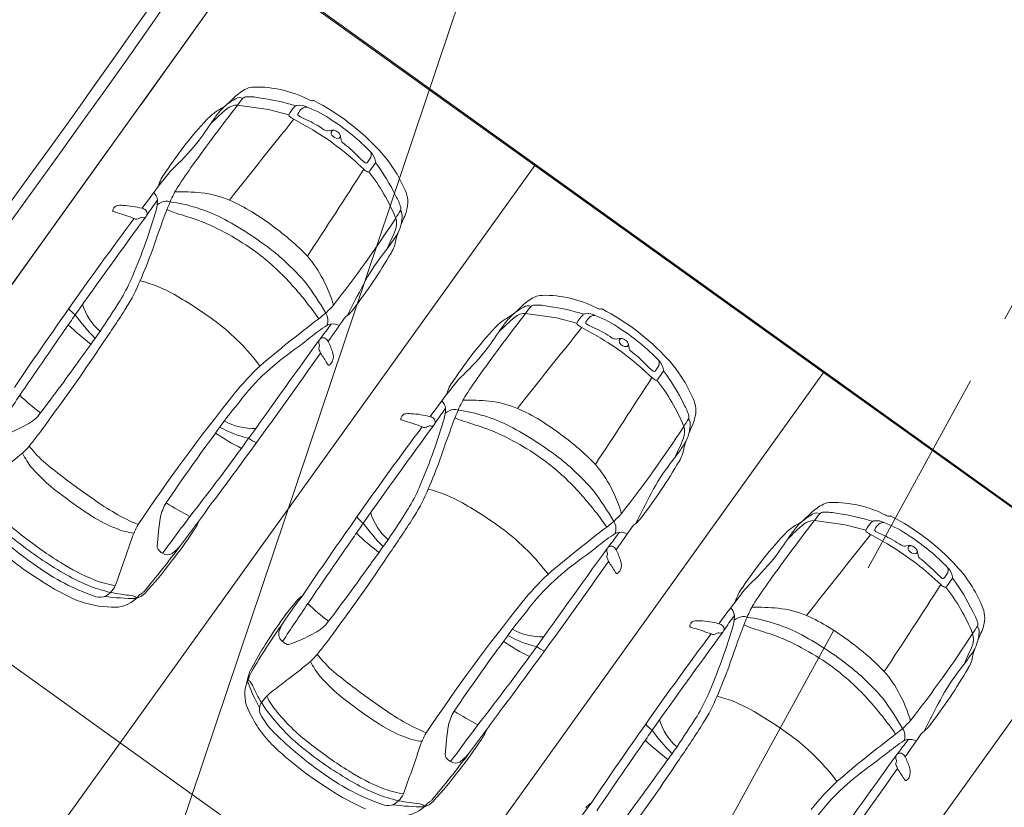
# Model space of a CAD drawing. Header units: metres. Extents: x 6541766 to 6542178, y 5894743 to 5895314.
# Tile 39 of 77: x 6541943.91 to 6541950.83, y 5895208.57 to 5895214.11. Entities that reach past the tile are written whole.
import ezdxf

# ---------------------------------------------------------------- set-up
doc = ezdxf.new("R2010")
doc.units = ezdxf.units.M
for name, pattern in [('0.5_0.5', [1, 0.5, -0.5]), ('1.5_0.5', [2, 1.5, -0.5]), ('DASHED', [0.75, 0.5, -0.25]), ('egkk-500', [2, 1.5, -0.5]), ('egug-500', [1, 0.5, -0.5])]:
    doc.linetypes.add(name, pattern=pattern)
for name, color, linetype in [('217-kontur klasyfikacyjny', 7, 'Continuous'), ('218-kontur użytku gruntowego', 7, 'Continuous'), ('219-działka ewidencyjna', 7, 'Continuous'), ('_dr_krawężnik wystający 15x30', 214, 'Continuous'), ('jezdnia', 7, 'Continuous'), ('przewód kanalizacyjny', 7, 'Continuous')]:
    doc.layers.add(name, color=color, linetype=linetype)
for name, color, linetype, lineweight in [('_dr_obrzeże 8x30', 210, 'Continuous', 30), ('_dr_ścieki kd', 36, 'Continuous', 30), ('A-OZNACZENIA', 7, 'Continuous', 15), ('A-PZT', 4, 'Continuous', 9), ('IE - podklad', 8, 'Continuous', 9)]:
    doc.layers.add(name, color=color, linetype=linetype, lineweight=lineweight)

# ---------------------------------------------------------------- blocks, each defined once
blk = doc.blocks.new('blok - sanitarne pzt chelmza ng')
at = {"layer": 'przewód kanalizacyjny', "color": 34, "linetype": 'Continuous', "lineweight": 9}
for p in [(6542419.51, 5895132.49), (6542428.063, 5895157.928)]:
    blk.add_line(p, (6542454.28, 5895235.9), dxfattribs=at)
blk = doc.blocks.new('blok - podklad szary rfqfqw')
at = {"color": 8, "linetype": 'ByBlock', "lineweight": 9}
for p, q in [((6541945.4401, 5895213.5088), (6541945.6565, 5895213.4775)), ((6541945.6565, 5895213.4775), (6541945.8002, 5895213.4415)), ((6541947.4653, 5895212.043), (6541947.6817, 5895212.0117)), ((6541947.6817, 5895212.0117), (6541947.8254, 5895211.9757)), ((6541949.4966, 5895210.5856), (6541949.713, 5895210.5544)), ((6541949.713, 5895210.5544), (6541949.8567, 5895210.5183))]:
    blk.add_line(p, q, dxfattribs=at)
for centre, radius, start, end in [((6541945.6986, 5895213.2548), 0.4182, 117.8651, 132.44627), ((6541945.5559, 5895213.512), 0.1242, 89.38764, 115.16079), ((6541945.5715, 5895212.8304), 0.806, 62.88313, 91.01162), ((6541956.1596, 5895205.1748), 13.578, 142.13643, 144.35281), ((6541945.1461, 5895213.7835), 0.348, 298.81371, 309.50281), ((6541945.6108, 5895213.2034), 0.3954, 117.79413, 135.09409), ((6541945.4377, 5895213.3906), 0.1182, 88.84199, 128.30057), ((6541944.4607, 5895214.4809), 1.3248, 313.19302, 316.16651), ((6541945.4556, 5895213.5093), 0.0527, 64.93739, 123.61186), ((6541945.7187, 5895213.3294), 0.3313, 136.60221, 147.22575), ((6541945.504, 5895213.5305), 0.0372, 93.54806, 134.49242), ((6541945.5168, 5895213.1528), 0.4151, 77.83333, 92.08943), ((6541945.3879, 5895212.0333), 1.5405, 72.5844, 81.92575), ((6541945.8657, 5895213.4738), 0.0338, 100.82591, 135.84922), ((6541945.8741, 5895213.3841), 0.1238, 61.05207, 96.82179), ((6541946.0239, 5895213.7131), 0.1859, 242.78235, 249.76743), ((6541945.9626, 5895213.5528), 0.0144, 258.05399, 300.8235), ((6541945.9735, 5895213.5328), 0.00831, 63.17177, 114.72131), ((6541945.2249, 5895212.0768), 1.6455, 42.56122, 62.79377), ((6541947.152, 5895211.5932), 2.6466, 135.98162, 146.95203), ((6541945.5187, 5895213.1223), 0.411, 119.90806, 131.05144), ((6541946.4739, 5895212.176), 1.7146, 130.31858, 135.42499), ((6541945.9549, 5895212.9279), 0.8349, 138.36777, 144.51902), ((6541945.8082, 5895213.4379), 0.0088, 155.8444, 237.09699), ((6541946.0311, 5895213.3141), 0.2638, 135.98142, 151.11732), ((6541946.068, 5895213.7893), 0.4458, 233.59912, 238.45859), ((6541945.8741, 5895213.4426), 0.0108, 157.57475, 246.80175), ((6541945.9656, 5895213.398), 0.1125, 130.99442, 154.34767), ((6541946.3424, 5895214.3096), 0.9961, 241.68422, 245.16641), ((6541945.9209, 5895213.452), 0.0425, 72.07315, 133.26199), ((6541945.6251, 5895212.702), 0.8487, 55.49426, 68.65317), ((6541941.3617, 5895216.0417), 4.7145, 323.88737, 326.10383), ((6542230.5746, 5894986.7283), 363.952, 141.476739, 141.591013), ((6541942.2837, 5895206.9095), 7.4067, 60.16151, 61.35051), ((6541945.6334, 5895212.7421), 0.7243, 54.97514, 66.349), ((6541945.2631, 5895212.1053), 1.546, 43.95714, 56.96821), ((6541944.9557, 5895211.6492), 1.9662, 45.75032, 58.98247), ((6541946.0721, 5895213.3722), 0.0435, 238.11902, 288.63502), ((6541946.104, 5895213.2704), 0.0632, 50.61189, 106.48461), ((6541946.1301, 5895213.3155), 0.0319, 172.63812, 215.09635), ((6541946.1169, 5895213.3118), 0.02, 83.36524, 157.09643), ((6541946.1462, 5895213.3264), 0.0514, 214.72276, 270.85674), ((6541946.1174, 5895213.2793), 0.048, 10.60522, 56.24074), ((6541946.1467, 5895213.2915), 0.0164, 270.83977, 10.83091), ((6541944.0049, 5895214.1498), 1.4644, 312.80186, 322.73544), ((6541945.9961, 5895213.2522), 0.1722, 4.77303, 12.04865), ((6541946.198, 5895213.2674), 0.0303, 181.68311, 228.11779), ((6541945.6233, 5895212.5062), 0.9237, 44.32664, 53.1057), ((6541946.3325, 5895213.1597), 0.0473, 324.00723, 23.24061), ((6541946.2923, 5895213.0933), 0.1194, 8.94307, 45.47365), ((6541945.7326, 5895212.5376), 0.9599, 22.81739, 42.79719), ((6541949.6868, 5895209.8439), 5.597, 144.57687, 146.48681), ((6541946.8197, 5895213.6648), 0.7418, 223.77761, 229.35117), ((6541946.3425, 5895213.1094), 0.00955, 230.99433, 320.63992), ((6541946.2132, 5895213.2259), 0.1835, 318.11545, 329.18087), ((6541951.2153, 5895209.6443), 5.9201, 144.29675, 144.92223), ((6541946.3944, 5895213.1083), 0.0162, 326.02641, 12.6783), ((6541945.28, 5895212.2571), 1.4123, 25.68467, 36.85238), ((6541945.162, 5895212.8586), 0.2895, 142.08809, 164.31722), ((6541945.4592, 5895212.5935), 0.6657, 133.62148, 143.94125), ((6541895.7149, 5895245.5074), 60.1219, 326.639974, 327.334546), ((6541946.3853, 5895213.1149), 0.0812, 224.87527, 247.072), ((6541946.3585, 5895213.0526), 0.0134, 248.47934, 333.01632), ((6541945.2836, 5895212.1984), 1.369, 22.11406, 37.94009), ((6541949.6322, 5895209.2745), 5.9971, 141.77447, 144.19749), ((6541944.7865, 5895212.8297), 0.0912, 7.23773, 45.17919), ((6541945.6355, 5895212.5507), 0.7249, 148.06663, 157.50475), ((6541945.0293, 5895211.1776), 1.7212, 84.85655, 90.99387), ((6541945.1017, 5895212.1534), 0.743, 67.7311, 83.66711), ((6541946.4367, 5895212.8237), 0.2001, 343.55374, 25.50225), ((6541946.2878, 5895211.7739), 1.769, 142.89146, 147.10946), ((6541944.5776, 5895212.8438), 0.2995, 340.82397, 359.50399), ((6541944.9513, 5895212.7105), 0.1237, 98.26248, 128.12158), ((6541947.2431, 5895211.8649), 2.4727, 157.07524, 160.76121), ((6541944.9392, 5895212.7614), 0.0718, 68.30381, 94.56096), ((6541944.813, 5895211.6941), 1.1442, 63.3416, 82.33011), ((6541944.7491, 5895211.4465), 1.5319, 52.05436, 65.54765), ((6541946.2936, 5895212.7098), 0.3042, 15.05661, 31.60284), ((6541944.5685, 5895212.7651), 0.00586, 164.73241, 258.86628), ((6541944.6052, 5895212.7628), 0.0425, 145.54339, 174.78721), ((6541944.9965, 5895214.032), 1.3431, 251.36484, 252.63877), ((6541944.6022, 5895212.7637), 0.0396, 108.50706, 144.22936), ((6541944.6169, 5895212.6824), 0.1219, 81.90821, 102.89272), ((6541944.1299, 5895211.1566), 1.6602, 69.43908, 73.70454), ((6541944.6277, 5895212.3923), 0.4108, 79.39985, 89.12135), ((6541940.6691, 5895214.0095), 4.3778, 336.76811, 343.2174), ((6541944.6161, 5895212.2058), 0.5968, 75.22111, 81.59929), ((6541944.7505, 5895212.714), 0.0711, 50.55856, 75.44127), ((6541944.7737, 5895212.7468), 0.0312, 317.6097, 45.17822), ((6541945.1201, 5895213.1268), 0.394, 243.41501, 253.51763), ((6541940.546, 5895198.6462), 14.7919, 71.79494, 72.44171), ((6541942.7047, 5895215.165), 4.5618, 327.49677, 328.27594), ((6541946.5619, 5895212.7803), 0.0269, 328.53865, 18.48852), ((6541946.5413, 5895212.7303), 0.0565, 349.6428, 39.49355), ((6541946.2542, 5895212.8741), 0.3895, 335.98343, 344.04362), ((6541963.991, 5895198.2753), 24.0839, 143.17343, 145.03538), ((6541990.7034, 5895179.1614), 56.8682, 143.82788, 144.68798), ((6541944.7301, 5895212.7362), 0.0304, 235.74617, 313.31059), ((6541944.7652, 5895212.6892), 0.0286, 72.67869, 119.85546), ((6541944.7759, 5895212.7446), 0.0281, 265.63262, 317.90458), ((6541950.0721, 5895210.7528), 5.5114, 159.53564, 161.6852), ((6541944.5066, 5895211.0284), 1.7952, 53.74394, 68.40934), ((6541944.1748, 5895210.541), 2.4617, 51.96526, 62.1071), ((6541939.5721, 5895217.2367), 8.3171, 321.86618, 327.05635), ((6541946.3208, 5895212.7338), 0.2764, 325.25297, 357.16815), ((6541946.4282, 5895212.6749), 0.1297, 340.07206, 17.42783), ((6541947.0407, 5895212.4989), 0.4822, 153.29085, 159.38993), ((6541944.6682, 5895211.2354), 1.7494, 43.81062, 54.21608), ((6541942.9503, 5895214.1417), 3.9041, 335.08205, 337.22955), ((6541946.814, 5895212.5107), 0.2652, 157.51031, 169.08156), ((6541943.5893, 5895214.6376), 3.6058, 322.69971, 325.13462), ((6541946.3248, 5895212.5928), 0.2309, 327.33729, 352.09172), ((6541940.7804, 5895213.9918), 4.3302, 336.6155, 339.63166), ((6541944.5986, 5895211.1632), 1.6322, 41.99913, 53.54807), ((6541944.5496, 5895211.0731), 1.812, 40.8781, 50.93302), ((6541943.251, 5895214.3746), 3.7836, 322.54143, 329.74395), ((6541945.2196, 5895211.8475), 0.9297, 15.81426, 40.11106), ((6541947.5873, 5895211.5748), 1.4306, 142.15571, 151.94966), ((6541943.5311, 5895212.7919), 1.2676, 328.68411, 336.31329), ((6541943.6284, 5895212.7317), 1.2162, 327.83616, 337.85107), ((6541944.4869, 5895211.2614), 1.0467, 60.87089, 75.16203), ((6541944.064, 5895210.6597), 2.3664, 34.66043, 42.39843), ((6541943.8965, 5895210.7766), 2.5081, 30.40269, 36.23066), ((6541960.7656, 5895204.6926), 16.2977, 152.38301, 153.25204), ((6541933.861, 5895218.9758), 12.7457, 326.36854, 327.52893), ((6541943.4662, 5895209.5209), 3.0642, 53.46126, 60.04114), ((6541947.7238, 5895211.7889), 0.4182, 117.8651, 132.44627), ((6541947.5811, 5895212.0462), 0.1242, 89.38764, 115.16079), ((6541947.5967, 5895211.3645), 0.806, 62.88313, 91.01162), ((6541971.0595, 5895193.152), 32.8129, 144.77729, 145.95425), ((6541944.4267, 5895212.2046), 0.2146, 216.46687, 233.16545), ((6541944.7322, 5895212.2177), 0.3971, 196.1566, 229.29685), ((6541938.5596, 5895215.939), 7.2146, 325.28726, 327.70318), ((6541945.6072, 5895212.548), 0.6759, 306.62724, 318.58632), ((6541946.08, 5895212.193), 0.2115, 308.57003, 325.56093), ((6541947.1713, 5895212.3177), 0.348, 298.81371, 309.50281), ((6541947.636, 5895211.7376), 0.3954, 117.79413, 135.09409), ((6541946.4859, 5895213.015), 1.3248, 313.19302, 316.16651), ((6541947.4809, 5895212.0435), 0.0527, 64.93739, 123.61186), ((6541947.7439, 5895211.8636), 0.3313, 136.60221, 147.22575), ((6541947.5292, 5895212.0647), 0.0372, 93.54806, 134.49242), ((6541947.5421, 5895211.687), 0.4151, 77.83333, 92.08943), ((6541947.4132, 5895210.5675), 1.5405, 72.5844, 81.92575), ((6541948.0491, 5895212.2473), 0.1859, 242.78235, 249.76743), ((6541947.9878, 5895212.087), 0.0144, 258.05399, 300.8235), ((6541947.9987, 5895212.067), 0.00831, 63.17177, 114.72131), ((6541947.2501, 5895210.611), 1.6455, 42.56122, 62.79377), ((6541940.2877, 5895214.7108), 4.8222, 324.77152, 326.26639), ((6541945.6524, 5895213.0407), 1.6882, 216.65603, 224.01589), ((6541944.3341, 5895210.7276), 1.5781, 36.80285, 52.69506), ((6541951.4745, 5895204.8013), 9.042, 127.17856, 130.53779), ((6541945.986, 5895211.995), 0.0895, 335.99251, 34.62248), ((6541506.9748, 5895513.7852), 532.8968, 325.486454, 325.507581), ((6541946.266, 5895211.944), 0.0996, 122.87509, 140.59014), ((6541958.1848, 5895203.709), 13.578, 142.13643, 144.35281), ((6541947.5439, 5895211.6565), 0.411, 119.90806, 131.05144), ((6541948.4991, 5895210.7102), 1.7146, 130.31858, 135.42499), ((6541947.9801, 5895211.462), 0.8349, 138.36777, 144.51902), ((6541947.463, 5895211.9248), 0.1182, 88.84199, 128.30057), ((6541948.0564, 5895211.8483), 0.2638, 135.98142, 151.11732), ((6541947.891, 5895212.008), 0.0338, 100.82591, 135.84922), ((6541947.8993, 5895211.9183), 0.1238, 61.05207, 96.82179), ((6541947.8994, 5895211.9768), 0.0108, 157.57475, 246.80175), ((6541947.9908, 5895211.9322), 0.1125, 130.99442, 154.34767), ((6541947.9461, 5895211.9862), 0.0425, 72.07315, 133.26199), ((6541947.6503, 5895211.2362), 0.8487, 55.49426, 68.65317), ((6542010.9262, 5895165.737), 81.1328, 145.295802, 145.691803), ((6541945.8699, 5895213.6937), 2.371, 226.90596, 231.95608), ((6541954.953, 5895204.4049), 12.8938, 144.36723, 144.63475), ((6541946.8344, 5895210.7828), 1.4036, 123.1053, 128.89315), ((6541943.1274, 5895214.1086), 3.6618, 322.17819, 324.23559), ((6541946.0985, 5895211.9159), 0.0526, 89.80895, 125.76794), ((6541946.1093, 5895211.8675), 0.1015, 63.12647, 96.01099), ((6541949.1773, 5895210.1274), 2.6466, 135.98162, 146.95203), ((6541943.3869, 5895214.5759), 4.7145, 323.88737, 326.10383), ((6542232.5998, 5894985.2625), 363.952, 141.476739, 141.591013), ((6541947.8334, 5895211.9721), 0.0088, 155.8444, 237.09699), ((6541948.0932, 5895212.3235), 0.4458, 233.59912, 238.45859), ((6541944.3089, 5895205.4437), 7.4067, 60.16151, 61.35051), ((6541948.3676, 5895212.8438), 0.9961, 241.68422, 245.16641), ((6541947.6587, 5895211.2763), 0.7243, 54.97514, 66.349), ((6541947.2883, 5895210.6394), 1.546, 43.95714, 56.96821), ((6541926.4623, 5895224.7349), 22.1066, 323.95539, 324.40487), ((6542173.6609, 5895047.9907), 280.4904, 144.25288, 144.444417), ((6541944.0378, 5895214.2738), 3.0695, 305.99918, 308.60772), ((6541946.0386, 5895211.8423), 0.028, 103.85167, 199.00002), ((6541946.0433, 5895211.846), 0.0261, 64.83811, 115.82357), ((6541946.0266, 5895211.8197), 0.0571, 26.61437, 60.89241), ((6541945.376, 5895211.5169), 0.7747, 19.09159, 25.08042), ((6541946.9809, 5895210.1834), 1.9662, 45.75032, 58.98247), ((6541948.0973, 5895211.9064), 0.0435, 238.11902, 288.63502), ((6541948.1292, 5895211.8046), 0.0632, 50.61189, 106.48461), ((6541948.1553, 5895211.8497), 0.0319, 172.63812, 215.09635), ((6541948.1421, 5895211.846), 0.02, 83.36524, 157.09643), ((6541948.1426, 5895211.8135), 0.048, 10.60522, 56.24074), ((6541934.2274, 5895218.6228), 12.3068, 323.47889, 326.50201), ((6541947.0862, 5895210.0425), 2.1457, 125.44194, 132.26647), ((6541946.0339, 5895211.7984), 0.0227, 155.68048, 194.93753), ((6541945.3366, 5895211.5155), 0.73, 19.88438, 22.30835), ((6541945.9188, 5895211.8001), 0.099, 12.02033, 19.49056), ((6541945.9935, 5895211.8181), 0.0223, 332.29405, 6.79549), ((6541946.0219, 5895211.7395), 0.0916, 335.33801, 19.62293), ((6541946.0301, 5895212.684), 1.4644, 312.80186, 322.73544), ((6541948.1714, 5895211.8606), 0.0514, 214.72276, 270.85674), ((6541948.172, 5895211.8257), 0.0164, 270.83977, 10.83091), ((6541948.0213, 5895211.7864), 0.1722, 4.77303, 12.04865), ((6541948.2233, 5895211.8016), 0.0303, 181.68311, 228.11779), ((6541947.6485, 5895211.0403), 0.9237, 44.32664, 53.1057), ((6541933.9901, 5895219.0479), 12.6747, 322.56705, 324.71833), ((6541911.9151, 5895235.6304), 41.629, 323.23114, 325.01808), ((6541944.34, 5895210.639), 2.0243, 31.30218, 33.75242), ((6541946.0695, 5895211.715), 0.0381, 291.96549, 338.9367), ((6541948.3577, 5895211.6939), 0.0473, 324.00723, 23.24061), ((6541948.3175, 5895211.6274), 0.1194, 8.94307, 45.47365), ((6541947.7578, 5895211.0718), 0.9599, 22.81739, 42.79719), ((6541946.7886, 5895210.395), 1.7468, 132.9801, 141.7556), ((6541946.1102, 5895211.7152), 0.0473, 211.11225, 225.70832), ((6541946.0817, 5895211.6854), 0.00607, 221.33951, 290.33456), ((6541948.8449, 5895212.199), 0.7418, 223.77761, 229.35117), ((6541948.3677, 5895211.6436), 0.00955, 230.99433, 320.63992), ((6541948.2384, 5895211.7601), 0.1835, 318.11545, 329.18087), ((6541953.2405, 5895208.1785), 5.9201, 144.29675, 144.92223), ((6541948.4196, 5895211.6424), 0.0162, 326.02641, 12.6783), ((6541947.3052, 5895210.7913), 1.4123, 25.68467, 36.85238), ((6541946.6643, 5895210.5129), 1.5138, 132.4256, 143.44983), ((6541947.1872, 5895211.3928), 0.2895, 142.08809, 164.31722), ((6541947.4844, 5895211.1276), 0.6657, 133.62148, 143.94125), ((6541951.712, 5895208.3781), 5.597, 144.57687, 146.48681), ((6541897.7401, 5895244.0416), 60.1219, 326.639974, 327.334546), ((6541948.4105, 5895211.6491), 0.0812, 224.87527, 247.072), ((6541948.3837, 5895211.5867), 0.0134, 248.47934, 333.01632), ((6541947.3088, 5895210.7325), 1.369, 22.11406, 37.94009), ((6541951.6574, 5895207.8087), 5.9971, 141.77447, 144.19749), ((6541954.0575, 5895204.5217), 12.2974, 145.6129, 147.10478), ((6541944.7036, 5895212.2577), 1.1208, 224.86552, 234.62689), ((6541955.0852, 5895203.6658), 12.4292, 141.06752, 146.3247), ((6541946.8118, 5895211.3639), 0.0912, 7.23773, 45.17919), ((6541947.6607, 5895211.0849), 0.7249, 148.06663, 157.50475), ((6541947.0545, 5895209.7118), 1.7212, 84.85655, 90.99387), ((6541947.1269, 5895210.6876), 0.743, 67.7311, 83.66711), ((6541948.4619, 5895211.3579), 0.2001, 343.55374, 25.50225), ((6541947.5234, 5895209.6631), 2.7154, 139.83876, 145.49851), ((6541948.313, 5895210.3081), 1.769, 142.89146, 147.10946), ((6541946.6028, 5895211.378), 0.2995, 340.82397, 359.50399), ((6541946.9765, 5895211.2447), 0.1237, 98.26248, 128.12158), ((6541949.2683, 5895210.3991), 2.4727, 157.07524, 160.76121), ((6541946.9644, 5895211.2956), 0.0718, 68.30381, 94.56096), ((6541946.8382, 5895210.2283), 1.1442, 63.3416, 82.33011), ((6541946.7743, 5895209.9807), 1.5319, 52.05436, 65.54765), ((6541948.3188, 5895211.244), 0.3042, 15.05661, 31.60284), ((6541943.8557, 5895211.4788), 0.2404, 295.39421, 325.83626), ((6541942.4633, 5895212.4244), 2.0009, 321.59208, 325.76804), ((6541945.5525, 5895211.6578), 0.4241, 241.00497, 272.05279), ((6541946.5937, 5895211.2993), 0.00586, 164.73241, 258.86628), ((6541946.6304, 5895211.2969), 0.0425, 145.54339, 174.78721), ((6541947.0217, 5895212.5662), 1.3431, 251.36484, 252.63877), ((6541946.6274, 5895211.2979), 0.0396, 108.50706, 144.22936), ((6541946.6421, 5895211.2166), 0.1219, 81.90821, 102.89272), ((6541946.6529, 5895210.9265), 0.4108, 79.39985, 89.12135), ((6541946.6413, 5895210.7399), 0.5968, 75.22111, 81.59929), ((6541946.7757, 5895211.2482), 0.0711, 50.55856, 75.44127), ((6541946.7989, 5895211.2809), 0.0312, 317.6097, 45.17822), ((6541947.1453, 5895211.661), 0.394, 243.41501, 253.51763), ((6541944.7299, 5895213.6992), 4.5618, 327.49677, 328.27594), ((6541948.5871, 5895211.3145), 0.0269, 328.53865, 18.48852), ((6541948.5665, 5895211.2645), 0.0565, 349.6428, 39.49355), ((6541948.2794, 5895211.4083), 0.3895, 335.98343, 344.04362), ((6541943.2762, 5895212.513), 1.4255, 292.09626, 298.61393), ((6541945.6805, 5895211.8842), 0.7379, 240.31344, 257.27824), ((6541966.0162, 5895196.8095), 24.0839, 143.17343, 145.03538), ((6541992.7286, 5895177.6956), 56.8682, 143.82788, 144.68798), ((6541946.1551, 5895209.6908), 1.6602, 69.43908, 73.70454), ((6541942.6943, 5895212.5437), 4.3778, 336.76811, 343.2174), ((6541946.7553, 5895211.2704), 0.0304, 235.74617, 313.31059), ((6541946.7904, 5895211.2234), 0.0286, 72.67869, 119.85546), ((6541946.8011, 5895211.2787), 0.0281, 265.63262, 317.90458), ((6541942.5712, 5895197.1804), 14.7919, 71.79494, 72.44171), ((6541946.5318, 5895209.5626), 1.7952, 53.74394, 68.40934), ((6541946.2, 5895209.0752), 2.4617, 51.96526, 62.1071), ((6541941.5973, 5895215.7709), 8.3171, 321.86618, 327.05635), ((6541948.346, 5895211.268), 0.2764, 325.25297, 357.16815), ((6541948.4534, 5895211.2091), 0.1297, 340.07206, 17.42783), ((6541949.0659, 5895211.0331), 0.4822, 153.29085, 159.38993), ((6541950.3326, 5895206.2125), 8.0247, 141.74277, 142.40319), ((6541955.7914, 5895203.4075), 13.081, 143.4301, 146.06826), ((6541946.0358, 5895212.2636), 1.3006, 234.77208, 244.08799), ((6541945.6495, 5895211.3415), 0.2206, 233.41891, 249.96167), ((6541952.0973, 5895209.287), 5.5114, 159.53564, 161.6852), ((6541946.6934, 5895209.7696), 1.7494, 43.81062, 54.21608), ((6541944.9755, 5895212.6759), 3.9041, 335.08205, 337.22955), ((6541948.8392, 5895211.0449), 0.2652, 157.51031, 169.08156), ((6541943.5334, 5895211.4903), 0.5834, 312.56504, 319.10743), ((6541943.5622, 5895210.699), 0.5809, 38.76744, 44.80153), ((6541929.0621, 5895223.1271), 20.3455, 322.04653, 323.7401), ((6541945.6145, 5895213.1718), 3.6058, 322.69971, 325.13462), ((6541948.35, 5895211.1269), 0.2309, 327.33729, 352.09172), ((6541941.9203, 5895213.4352), 3.1096, 306.79357, 310.2152), ((6541944.423, 5895211.2964), 0.5482, 205.47572, 218.63226), ((6541944.611, 5895211.5852), 0.7924, 221.24302, 233.73147), ((6541942.8057, 5895212.526), 4.3302, 336.6155, 339.63166), ((6541946.6238, 5895209.6974), 1.6322, 41.99913, 53.54807), ((6541946.5748, 5895209.6073), 1.812, 40.8781, 50.93302), ((6541944.9582, 5895211.8107), 1.2892, 221.63957, 234.47869), ((6541947.5512, 5895215.2634), 5.5008, 231.7042, 235.35159), ((6541947.2448, 5895210.3817), 0.9297, 15.81426, 40.11106), ((6541945.2762, 5895212.9087), 3.7836, 322.54143, 329.74395), ((6541949.6125, 5895210.109), 1.4306, 142.15571, 151.94966), ((6541945.5563, 5895211.3261), 1.2676, 328.68411, 336.31329), ((6541945.6537, 5895211.2659), 1.2162, 327.83616, 337.85107), ((6541946.5121, 5895209.7955), 1.0467, 60.87089, 75.16203), ((6541944.7722, 5895211.5602), 1.4283, 213.58184, 233.02592), ((6541945.8057, 5895212.8204), 2.6054, 232.20843, 237.70479), ((6541945.4102, 5895212.0906), 1.6739, 233.8948, 240.25285), ((6541946.0892, 5895209.1939), 2.3664, 34.66043, 42.39843), ((6541945.9217, 5895209.3107), 2.5081, 30.40269, 36.23066), ((6541962.7908, 5895203.2268), 16.2977, 152.38301, 153.25204), ((6541944.7608, 5895211.5778), 1.3797, 219.35184, 233.32784), ((6541945.1801, 5895210.5533), 0.288, 147.19473, 168.38832), ((6541946.6572, 5895213.5259), 3.2998, 238.59967, 241.93294), ((6540234.9009, 5896475.4662), 2127.1906, 323.5082201, 323.5183272), ((6541935.8862, 5895217.51), 12.7457, 326.36854, 327.52893), ((6541945.4914, 5895208.0551), 3.0642, 53.46126, 60.04114), ((6541949.7551, 5895210.3316), 0.4182, 117.8651, 132.44627), ((6541949.6124, 5895210.5889), 0.1242, 89.38764, 115.16079), ((6541949.628, 5895209.9072), 0.806, 62.88313, 91.01162), ((6541944.8903, 5895211.3438), 0.8683, 236.70674, 249.36388), ((6541945.2119, 5895211.7191), 1.2531, 239.69491, 247.95973), ((6541947.0814, 5895210.2673), 2.2104, 171.04553, 176.49612), ((6541980.1741, 5895184.3716), 43.8011, 143.19239, 143.61445), ((6541973.0847, 5895191.6862), 32.8129, 144.77729, 145.95425), ((6541946.4519, 5895210.7388), 0.2146, 216.46687, 233.16545), ((6541946.7574, 5895210.7519), 0.3971, 196.1566, 229.29685), ((6541940.5848, 5895214.4732), 7.2146, 325.28726, 327.70318), ((6541947.6324, 5895211.0822), 0.6759, 306.62724, 318.58632), ((6541948.1053, 5895210.7272), 0.2115, 308.57003, 325.56093), ((6541949.6673, 5895210.2803), 0.3954, 117.79413, 135.09409), ((6541948.5172, 5895211.5577), 1.3248, 313.19302, 316.16651), ((6541949.5122, 5895210.5862), 0.0527, 64.93739, 123.61186), ((6541949.7752, 5895210.4063), 0.3313, 136.60221, 147.22575), ((6541949.5605, 5895210.6074), 0.0372, 93.54806, 134.49242), ((6541949.5734, 5895210.2297), 0.4151, 77.83333, 92.08943), ((6541949.4445, 5895209.1102), 1.5405, 72.5844, 81.92575), ((6541950.0804, 5895210.79), 0.1859, 242.78235, 249.76743), ((6541950.0191, 5895210.6296), 0.0144, 258.05399, 300.8235), ((6541950.03, 5895210.6097), 0.00831, 63.17177, 114.72131), ((6541949.2814, 5895209.1536), 1.6455, 42.56122, 62.79377), ((6541945.477, 5895212.3699), 2.5562, 225.11203, 235.56814), ((6541944.7501, 5895210.9055), 0.4094, 246.10867, 264.61374), ((6541945.2393, 5895210.2699), 0.5748, 149.96938, 161.38699), ((6541944.8218, 5895210.732), 0.3781, 324.33378, 337.95276), ((6541942.313, 5895213.245), 4.8222, 324.77152, 326.26639), ((6541947.6776, 5895211.5749), 1.6882, 216.65603, 224.01589), ((6541953.4997, 5895203.3355), 9.042, 127.17856, 130.53779), ((6541948.0112, 5895210.5291), 0.0895, 335.99251, 34.62248), ((6541509, 5895512.3194), 532.8968, 325.486454, 325.507581), ((6541948.2912, 5895210.4782), 0.0996, 122.87509, 140.59014), ((6541960.2161, 5895202.2517), 13.578, 142.13643, 144.35281), ((6541949.5752, 5895210.1992), 0.411, 119.90806, 131.05144), ((6541950.5304, 5895209.2529), 1.7146, 130.31858, 135.42499), ((6541950.0114, 5895210.0047), 0.8349, 138.36777, 144.51902), ((6541949.2026, 5895210.8604), 0.348, 298.81371, 309.50281), ((6541949.4943, 5895210.4675), 0.1182, 88.84199, 128.30057), ((6541950.0877, 5895210.3909), 0.2638, 135.98142, 151.11732), ((6541949.9223, 5895210.5507), 0.0338, 100.82591, 135.84922), ((6541949.9306, 5895210.461), 0.1238, 61.05207, 96.82179), ((6541949.9306, 5895210.5195), 0.0108, 157.57475, 246.80175), ((6541950.0221, 5895210.4749), 0.1125, 130.99442, 154.34767), ((6541949.9774, 5895210.5288), 0.0425, 72.07315, 133.26199), ((6541949.6816, 5895209.7789), 0.8487, 55.49426, 68.65317), ((6541945.8738, 5895212.965), 3.1578, 232.16299, 237.91443), ((6541942.4812, 5895212.2561), 3.1709, 321.90158, 326.61911), ((6542012.9514, 5895164.2712), 81.1328, 145.295802, 145.691803), ((6541947.8951, 5895212.2279), 2.371, 226.90596, 231.95608), ((6541946.3594, 5895209.2618), 1.5781, 36.80285, 52.69506), ((6541948.8596, 5895209.317), 1.4036, 123.1053, 128.89315), ((6541945.1526, 5895212.6428), 3.6618, 322.17819, 324.23559), ((6541948.1237, 5895210.4501), 0.0526, 89.80895, 125.76794), ((6541948.1345, 5895210.4016), 0.1015, 63.12647, 96.01099), ((6541951.2086, 5895208.67), 2.6466, 135.98162, 146.95203), ((6541945.4182, 5895213.1186), 4.7145, 323.88737, 326.10383), ((6542234.6311, 5894983.8051), 363.952, 141.476739, 141.591013), ((6541949.8647, 5895210.5147), 0.0088, 155.8444, 237.09699), ((6541950.1245, 5895210.8662), 0.4458, 233.59912, 238.45859), ((6541946.3402, 5895203.9864), 7.4067, 60.16151, 61.35051), ((6541950.3989, 5895211.3864), 0.9961, 241.68422, 245.16641), ((6541949.69, 5895209.819), 0.7243, 54.97514, 66.349), ((6541949.3196, 5895209.1821), 1.546, 43.95714, 56.96821), ((6541945.4013, 5895212.292), 2.5185, 227.0058, 237.89413), ((6541945.5143, 5895212.4806), 2.6103, 232.16321, 240.72847), ((6541935.7389, 5895213.4147), 9.4326, 339.6127, 341.70299), ((6541939.297, 5895214.7108), 7.1742, 319.84013, 323.16761), ((6541944.9111, 5895210.4034), 0.036, 181.67381, 215.49504), ((6541944.7468, 5895210.658), 0.3833, 306.93688, 319.6958), ((6541928.4875, 5895223.2691), 22.1066, 323.95539, 324.40487), ((6541956.9782, 5895202.9391), 12.8938, 144.36723, 144.63475), ((6542175.6861, 5895046.5249), 280.4904, 144.25288, 144.444417), ((6541946.063, 5895212.808), 3.0695, 305.99918, 308.60772), ((6541948.0638, 5895210.3765), 0.028, 103.85167, 199.00002), ((6541948.0685, 5895210.3801), 0.0261, 64.83811, 115.82357), ((6541948.0518, 5895210.3539), 0.0571, 26.61437, 60.89241), ((6541949.0122, 5895208.7261), 1.9662, 45.75032, 58.98247), ((6541950.1286, 5895210.4491), 0.0435, 238.11902, 288.63502), ((6541950.1605, 5895210.3473), 0.0632, 50.61189, 106.48461), ((6541950.1866, 5895210.3924), 0.0319, 172.63812, 215.09635), ((6541950.1734, 5895210.3887), 0.02, 83.36524, 157.09643), ((6541950.1739, 5895210.3562), 0.048, 10.60522, 56.24074), ((6541944.9925, 5895210.4751), 0.1443, 219.92009, 236.25057), ((6541944.9477, 5895210.4089), 0.0643, 236.63168, 297.22526), ((6541936.2526, 5895217.157), 12.3068, 323.47889, 326.50201), ((6541949.1114, 5895208.5766), 2.1457, 125.44194, 132.26647), ((6541948.0591, 5895210.3326), 0.0227, 155.68048, 194.93753), ((6541947.3618, 5895210.0497), 0.73, 19.88438, 22.30835), ((6541947.944, 5895210.3343), 0.099, 12.02033, 19.49056), ((6541948.0187, 5895210.3523), 0.0223, 332.29405, 6.79549), ((6541947.4012, 5895210.0511), 0.7747, 19.09159, 25.08042), ((6541948.0614, 5895211.2267), 1.4644, 312.80186, 322.73544), ((6541950.2027, 5895210.4033), 0.0514, 214.72276, 270.85674), ((6541950.2033, 5895210.3683), 0.0164, 270.83977, 10.83091), ((6541950.0526, 5895210.3291), 0.1722, 4.77303, 12.04865), ((6541950.2546, 5895210.3443), 0.0303, 181.68311, 228.11779), ((6541949.6798, 5895209.583), 0.9237, 44.32664, 53.1057), ((6541944.9681, 5895211.576), 1.614, 234.53475, 250.45273), ((6541944.9241, 5895211.4194), 1.3438, 237.21564, 248.47914), ((6541942.602, 5895212.0879), 2.9726, 317.38349, 323.01698), ((6541936.0153, 5895217.5821), 12.6747, 322.56705, 324.71833), ((6541913.9403, 5895234.1646), 41.629, 323.23114, 325.01808), ((6541946.3652, 5895209.1732), 2.0243, 31.30218, 33.75242), ((6541948.0471, 5895210.2737), 0.0916, 335.33801, 19.62293), ((6541950.389, 5895210.2365), 0.0473, 324.00723, 23.24061), ((6541950.3488, 5895210.1701), 0.1194, 8.94307, 45.47365), ((6541949.7891, 5895209.6145), 0.9599, 22.81739, 42.79719), ((6541944.7982, 5895211.1548), 1.1039, 239.50319, 256.84225), ((6541948.8138, 5895208.9292), 1.7468, 132.9801, 141.7556), ((6541948.1354, 5895210.2494), 0.0473, 211.11225, 225.70832), ((6541948.1069, 5895210.2195), 0.00607, 221.33951, 290.33456), ((6541948.0947, 5895210.2492), 0.0381, 291.96549, 338.9367), ((6541950.8762, 5895210.7417), 0.7418, 223.77761, 229.35117), ((6541950.399, 5895210.1863), 0.00955, 230.99433, 320.63992), ((6541950.2697, 5895210.3027), 0.1835, 318.11545, 329.18087), ((6541950.4509, 5895210.1851), 0.0162, 326.02641, 12.6783), ((6541949.3365, 5895209.3339), 1.4123, 25.68467, 36.85238), ((6541944.9125, 5895211.4376), 1.5356, 236.39744, 247.03125), ((6541944.6578, 5895210.709), 0.5854, 247.22066, 262.42262), ((6541944.4438, 5895210.1871), 0.1487, 290.88564, 336.90055), ((6541948.6895, 5895209.047), 1.5138, 132.4256, 143.44983), ((6541949.2185, 5895209.9355), 0.2895, 142.08809, 164.31722), ((6541949.5157, 5895209.6703), 0.6657, 133.62148, 143.94125), ((6541953.7433, 5895206.9207), 5.597, 144.57687, 146.48681), ((6541899.7714, 5895242.5843), 60.1219, 326.639974, 327.334546), ((6541950.4418, 5895210.1918), 0.0812, 224.87527, 247.072), ((6541950.415, 5895210.1294), 0.0134, 248.47934, 333.01632), ((6541949.3401, 5895209.2752), 1.369, 22.11406, 37.94009), ((6541955.2718, 5895206.7211), 5.9201, 144.29675, 144.92223), ((6541944.4737, 5895210.1628), 0.117, 247.03843, 281.38737), ((6541944.738, 5895211.8697), 1.8331, 262.69816, 269.66772), ((6541944.8359, 5895211.4956), 1.4449, 258.46251, 264.41887), ((6541944.6913, 5895210.0032), 0.0545, 52.94206, 85.68915), ((6541944.6987, 5895210.0151), 0.0406, 37.91591, 51.11025), ((6541944.6863, 5895210.1722), 0.1416, 286.85395, 316.75368), ((6541944.5443, 5895210.2217), 0.2603, 314.71404, 320.33708), ((6541944.8022, 5895210.0042), 0.0772, 119.30547, 138.28479), ((6541944.7357, 5895210.1222), 0.0583, 299.52606, 319.16087), ((6541948.7018, 5895207.9025), 3.5372, 142.48153, 146.26207), ((6541946.0106, 5895209.8859), 0.2056, 123.80303, 138.60668), ((6541953.6887, 5895206.3514), 5.9971, 141.77447, 144.19749), ((6541944.5697, 5895210.688), 0.712, 248.89441, 268.73033), ((6541944.5734, 5895210.1992), 0.2239, 265.01769, 313.45816), ((6541947.2432, 5895208.8447), 1.819, 139.6758, 146.26111), ((6541956.0827, 5895203.0559), 12.2974, 145.6129, 147.10478), ((6541946.7288, 5895210.7919), 1.1208, 224.86552, 234.62689), ((6541957.1104, 5895202.1999), 12.4292, 141.06752, 146.3247), ((6541948.8431, 5895209.9066), 0.0912, 7.23773, 45.17919), ((6541949.692, 5895209.6276), 0.7249, 148.06663, 157.50475), ((6541949.0858, 5895208.2545), 1.7212, 84.85655, 90.99387), ((6541950.4932, 5895209.9006), 0.2001, 343.55374, 25.50225), ((6541949.5486, 5895208.1973), 2.7154, 139.83876, 145.49851), ((6541950.3443, 5895208.8508), 1.769, 142.89146, 147.10946), ((6541948.6341, 5895209.9206), 0.2995, 340.82397, 359.50399), ((6541949.0078, 5895209.7874), 0.1237, 98.26248, 128.12158), ((6541951.2996, 5895208.9418), 2.4727, 157.07524, 160.76121), ((6541948.9957, 5895209.8383), 0.0718, 68.30381, 94.56096), ((6541948.8695, 5895208.7709), 1.1442, 63.3416, 82.33011), ((6541949.1582, 5895209.2303), 0.743, 67.7311, 83.66711), ((6541948.8056, 5895208.5233), 1.5319, 52.05436, 65.54765), ((6541950.3501, 5895209.7866), 0.3042, 15.05661, 31.60284), ((6541947.8334, 5895208.3313), 2.5968, 144.07498, 152.53358), ((6541949.3239, 5895207.3361), 4.3708, 144.61757, 150.02222), ((6541945.9627, 5895209.734), 0.2422, 146.68655, 163.39567), ((6541945.881, 5895210.013), 0.2404, 295.39421, 325.83626), ((6541944.4885, 5895210.9586), 2.0009, 321.59208, 325.76804), ((6541948.625, 5895209.8419), 0.00586, 164.73241, 258.86628), ((6541948.6617, 5895209.8396), 0.0425, 145.54339, 174.78721), ((6541949.053, 5895211.1089), 1.3431, 251.36484, 252.63877), ((6541948.6587, 5895209.8405), 0.0396, 108.50706, 144.22936), ((6541948.6734, 5895209.7592), 0.1219, 81.90821, 102.89272), ((6541948.6842, 5895209.4691), 0.4108, 79.39985, 89.12135), ((6541948.6726, 5895209.2826), 0.5968, 75.22111, 81.59929), ((6541948.807, 5895209.7908), 0.0711, 50.55856, 75.44127), ((6541948.8302, 5895209.8236), 0.0312, 317.6097, 45.17822), ((6541949.1766, 5895210.2037), 0.394, 243.41501, 253.51763), ((6541946.7612, 5895212.2418), 4.5618, 327.49677, 328.27594), ((6541950.6184, 5895209.8571), 0.0269, 328.53865, 18.48852), ((6541950.5978, 5895209.8072), 0.0565, 349.6428, 39.49355), ((6541950.3107, 5895209.951), 0.3895, 335.98343, 344.04362), ((6541945.7975, 5895209.7896), 0.0683, 168.52248, 233.57612), ((6541945.3014, 5895211.0472), 1.4255, 292.09626, 298.61393), ((6541947.7057, 5895210.4184), 0.7379, 240.31344, 257.27824), ((6541947.5777, 5895210.1919), 0.4241, 241.00497, 272.05279), ((6541968.0475, 5895195.3521), 24.0839, 143.17343, 145.03538), ((6541994.7599, 5895176.2382), 56.8682, 143.82788, 144.68798), ((6541948.1864, 5895208.2334), 1.6602, 69.43908, 73.70454), ((6541944.7256, 5895211.0863), 4.3778, 336.76811, 343.2174), ((6541948.7866, 5895209.813), 0.0304, 235.74617, 313.31059), ((6541948.8217, 5895209.7661), 0.0286, 72.67869, 119.85546), ((6541948.8324, 5895209.8214), 0.0281, 265.63262, 317.90458), ((6541944.6025, 5895195.7231), 14.7919, 71.79494, 72.44171), ((6541948.5631, 5895208.1053), 1.7952, 53.74394, 68.40934), ((6541948.2313, 5895207.6178), 2.4617, 51.96526, 62.1071), ((6541943.6286, 5895214.3136), 8.3171, 321.86618, 327.05635), ((6541950.3773, 5895209.8107), 0.2764, 325.25297, 357.16815), ((6541950.4847, 5895209.7517), 0.1297, 340.07206, 17.42783), ((6541951.0972, 5895209.5757), 0.4822, 153.29085, 159.38993), ((6541945.8319, 5895209.8154), 0.1101, 227.12964, 242.63408), ((6541945.7948, 5895209.7392), 0.0255, 237.96635, 279.12165), ((6541945.733, 5895209.9868), 0.2807, 283.5657, 291.87971), ((6541952.3578, 5895204.7467), 8.0247, 141.74277, 142.40319), ((6541957.8166, 5895201.9417), 13.081, 143.4301, 146.06826), ((6541948.061, 5895210.7978), 1.3006, 234.77208, 244.08799), ((6541947.6747, 5895209.8757), 0.2206, 233.41891, 249.96167), ((6541954.1286, 5895207.8296), 5.5114, 159.53564, 161.6852), ((6541948.7247, 5895208.3123), 1.7494, 43.81062, 54.21608), ((6541947.0068, 5895211.2186), 3.9041, 335.08205, 337.22955), ((6541945.5586, 5895210.0245), 0.5834, 312.56504, 319.10743), ((6541945.5875, 5895209.2332), 0.5809, 38.76744, 44.80153), ((6541931.0873, 5895221.6613), 20.3455, 322.04653, 323.7401), ((6541947.6458, 5895211.7145), 3.6058, 322.69971, 325.13462), ((6541950.3813, 5895209.6696), 0.2309, 327.33729, 352.09172), ((6541950.8705, 5895209.5876), 0.2652, 157.51031, 169.08156), ((6541943.9455, 5895211.9694), 3.1096, 306.79357, 310.2152), ((6541946.4482, 5895209.8306), 0.5482, 205.47572, 218.63226), ((6541946.6362, 5895210.1194), 0.7924, 221.24302, 233.73147), ((6541944.837, 5895211.0686), 4.3302, 336.6155, 339.63166), ((6541948.6061, 5895208.1499), 1.812, 40.8781, 50.93302), ((6541946.1779, 5895209.2129), 0.71, 154.36334, 164.34278), ((6541945.9269, 5895209.3691), 0.4286, 158.07618, 171.21912), ((6541946.9834, 5895210.3449), 1.2892, 221.63957, 234.47869), ((6541948.6551, 5895208.2401), 1.6322, 41.99913, 53.54807), ((6541949.2761, 5895208.9244), 0.9297, 15.81426, 40.11106), ((6541947.3075, 5895211.4514), 3.7836, 322.54143, 329.74395), ((6541951.6438, 5895208.6517), 1.4306, 142.15571, 151.94966), ((6541946.444, 5895209.7589), 0.9808, 197.96176, 209.99406), ((6541945.5034, 5895209.4285), 0.0345, 37.16653, 73.96401), ((6541945.388, 5895209.3458), 0.1764, 25.03703, 35.93708), ((6541946.3357, 5895209.7515), 0.8546, 202.79132, 211.55384), ((6541895.5772, 5895274.7397), 82.3533, 307.49455, 307.585327), ((6541949.5764, 5895213.7976), 5.5008, 231.7042, 235.35159), ((6541945.7562, 5895209.3633), 0.2652, 171.05728, 211.35336), ((6541946.0342, 5895208.9869), 0.5321, 136.29131, 142.90188), ((6541946.1382, 5895209.5945), 0.5507, 206.39918, 220.45866), ((6541945.9331, 5895209.0654), 0.405, 124.3645, 134.4298), ((6541947.5876, 5895209.8687), 1.2676, 328.68411, 336.31329), ((6541947.685, 5895209.8085), 1.2162, 327.83616, 337.85107), ((6541948.5434, 5895208.3382), 1.0467, 60.87089, 75.16203), ((6541945.6845, 5895209.2563), 0.0908, 145.39089, 199.06575), ((6541946.7974, 5895210.0943), 1.4283, 213.58184, 233.02592), ((6541947.8309, 5895211.3545), 2.6054, 232.20843, 237.70479), ((6541948.1205, 5895207.7366), 2.3664, 34.66043, 42.39843), ((6541947.953, 5895207.8534), 2.5081, 30.40269, 36.23066), ((6541964.8221, 5895201.7695), 16.2977, 152.38301, 153.25204), ((6541946.2331, 5895209.5607), 0.7792, 205.49483, 227.73891), ((6541946.0804, 5895209.4814), 0.5449, 207.87327, 225.46466), ((6541946.786, 5895210.1119), 1.3797, 219.35184, 233.32784), ((6541947.4354, 5895210.6248), 1.6739, 233.8948, 240.25285), ((6541947.2053, 5895209.0875), 0.288, 147.19473, 168.38832), ((6541948.6825, 5895212.0601), 3.2998, 238.59967, 241.93294), ((6540236.9261, 5896474.0004), 2127.1906, 323.5082201, 323.5183272), ((6541937.9175, 5895216.0527), 12.7457, 326.36854, 327.52893), ((6541947.5227, 5895206.5977), 3.0642, 53.46126, 60.04114), ((6541946.9155, 5895209.878), 0.8683, 236.70674, 249.36388), ((6541947.2371, 5895210.2533), 1.2531, 239.69491, 247.95973), ((6541949.1066, 5895208.8014), 2.2104, 171.04553, 176.49612), ((6541982.1994, 5895182.9058), 43.8011, 143.19239, 143.61445), ((6541975.116, 5895190.2289), 32.8129, 144.77729, 145.95425), ((6541948.4832, 5895209.2815), 0.2146, 216.46687, 233.16545), ((6541948.7887, 5895209.2946), 0.3971, 196.1566, 229.29685), ((6541942.6161, 5895213.0159), 7.2146, 325.28726, 327.70318), ((6541949.6637, 5895209.6248), 0.6759, 306.62724, 318.58632), ((6541950.1366, 5895209.2698), 0.2115, 308.57003, 325.56093), ((6541947.5022, 5895210.904), 2.5562, 225.11203, 235.56814), ((6541947.2645, 5895208.8041), 0.5748, 149.96938, 161.38699), ((6541946.847, 5895209.2661), 0.3781, 324.33378, 337.95276), ((6541944.3442, 5895211.7876), 4.8222, 324.77152, 326.26639), ((6541949.7089, 5895210.1176), 1.6882, 216.65603, 224.01589), ((6541955.531, 5895201.8781), 9.042, 127.17856, 130.53779), ((6541950.0425, 5895209.0718), 0.0895, 335.99251, 34.62248), ((6541511.0313, 5895510.862), 532.8968, 325.486454, 325.507581), ((6541950.3225, 5895209.0208), 0.0996, 122.87509, 140.59014), ((6541947.899, 5895211.4992), 3.1578, 232.16299, 237.91443), ((6541946.7753, 5895209.4397), 0.4094, 246.10867, 264.61374), ((6541944.5064, 5895210.7903), 3.1709, 321.90158, 326.61911), ((6542014.9827, 5895162.8139), 81.1328, 145.295802, 145.691803), ((6541949.9264, 5895210.7705), 2.371, 226.90596, 231.95608), ((6541948.3907, 5895207.8045), 1.5781, 36.80285, 52.69506), ((6541950.8909, 5895207.8597), 1.4036, 123.1053, 128.89315), ((6541947.1839, 5895211.1854), 3.6618, 322.17819, 324.23559), ((6541950.155, 5895208.9927), 0.0526, 89.80895, 125.76794), ((6541950.1658, 5895208.9443), 0.1015, 63.12647, 96.01099), ((6541947.4265, 5895210.8261), 2.5185, 227.0058, 237.89413), ((6541947.5395, 5895211.0148), 2.6103, 232.16321, 240.72847), ((6541937.7641, 5895211.9489), 9.4326, 339.6127, 341.70299), ((6541941.3222, 5895213.245), 7.1742, 319.84013, 323.16761), ((6541946.9363, 5895208.9376), 0.036, 181.67381, 215.49504), ((6541946.772, 5895209.1922), 0.3833, 306.93688, 319.6958), ((6541930.5188, 5895221.8117), 22.1066, 323.95539, 324.40487), ((6541959.0095, 5895201.4817), 12.8938, 144.36723, 144.63475), ((6542177.7174, 5895045.0676), 280.4904, 144.25288, 144.444417), ((6541948.0943, 5895211.3507), 3.0695, 305.99918, 308.60772), ((6541950.0951, 5895208.9191), 0.028, 103.85167, 199.00002), ((6541950.0998, 5895208.9228), 0.0261, 64.83811, 115.82357), ((6541950.0831, 5895208.8965), 0.0571, 26.61437, 60.89241), ((6541947.0177, 5895209.0093), 0.1443, 219.92009, 236.25057), ((6541946.9729, 5895208.9431), 0.0643, 236.63168, 297.22526), ((6541938.2839, 5895215.6997), 12.3068, 323.47889, 326.50201), ((6541951.1427, 5895207.1193), 2.1457, 125.44194, 132.26647), ((6541950.0904, 5895208.8753), 0.0227, 155.68048, 194.93753), ((6541949.3931, 5895208.5923), 0.73, 19.88438, 22.30835), ((6541949.9753, 5895208.877), 0.099, 12.02033, 19.49056), ((6541950.05, 5895208.895), 0.0223, 332.29405, 6.79549), ((6541949.4325, 5895208.5937), 0.7747, 19.09159, 25.08042), ((6541946.9933, 5895210.1102), 1.614, 234.53475, 250.45273), ((6541946.9493, 5895209.9535), 1.3438, 237.21564, 248.47914), ((6541944.6272, 5895210.6221), 2.9726, 317.38349, 323.01698), ((6541938.0466, 5895216.1248), 12.6747, 322.56705, 324.71833), ((6541915.9716, 5895232.7073), 41.629, 323.23114, 325.01808), ((6541948.3965, 5895207.7159), 2.0243, 31.30218, 33.75242), ((6541950.0784, 5895208.8164), 0.0916, 335.33801, 19.62293), ((6541946.8234, 5895209.689), 1.1039, 239.50319, 256.84225), ((6541950.8451, 5895207.4719), 1.7468, 132.9801, 141.7556), ((6541950.1667, 5895208.7921), 0.0473, 211.11225, 225.70832), ((6541950.1382, 5895208.7622), 0.00607, 221.33951, 290.33456), ((6541950.126, 5895208.7919), 0.0381, 291.96549, 338.9367), ((6541946.9377, 5895209.9717), 1.5356, 236.39744, 247.03125), ((6541946.683, 5895209.2432), 0.5854, 247.22066, 262.42262), ((6541946.469, 5895208.7212), 0.1487, 290.88564, 336.90055), ((6541950.7208, 5895207.5897), 1.5138, 132.4256, 143.44983), ((6541946.4989, 5895208.697), 0.117, 247.03843, 281.38737), ((6541946.7632, 5895210.4039), 1.8331, 262.69816, 269.66772), ((6541946.8611, 5895210.0298), 1.4449, 258.46251, 264.41887), ((6541946.7165, 5895208.5373), 0.0545, 52.94206, 85.68915), ((6541946.7115, 5895208.7064), 0.1416, 286.85395, 316.75368), ((6541946.5695, 5895208.7558), 0.2603, 314.71404, 320.33708), ((6541946.8274, 5895208.5384), 0.0772, 119.30547, 138.28479), ((6541946.761, 5895208.6563), 0.0583, 299.52606, 319.16087), ((6541950.7331, 5895206.4451), 3.5372, 142.48153, 146.26207), ((6541948.0419, 5895208.4285), 0.2056, 123.80303, 138.60668), ((6541946.5986, 5895208.7334), 0.2239, 265.01769, 313.45816), ((6541946.7239, 5895208.5493), 0.0406, 37.91591, 51.11025)]:
    blk.add_arc(centre, radius, start, end, dxfattribs=at)
at = {"layer": '217-kontur klasyfikacyjny', "color": 8, "linetype": 'egkk-500', "lineweight": 9}
blk.add_line((6541949.13, 5895219.61), (6541933.17, 5895197.34), dxfattribs=at)
at = {"layer": '218-kontur użytku gruntowego', "color": 8, "linetype": 'egug-500', "lineweight": 9}
for p, q in [((6541933.17, 5895197.34), (6541949.13, 5895219.61)), ((6541949.13, 5895219.61), (6541933.17, 5895197.34))]:
    blk.add_line(p, q, dxfattribs=at)
at = {"layer": '219-działka ewidencyjna', "color": 8, "linetype": '0.5_0.5', "lineweight": 9}
blk.add_line((6541933.17, 5895197.34), (6541949.13, 5895219.61), dxfattribs=at)
at = {"layer": '_dr_krawężnik wystający 15x30', "color": 8, "lineweight": 9}
for radius in [78, 78.15]:
    blk.add_arc((6541879.4746, 5895259.7384), radius, 323.705531, 335.655496, dxfattribs=at)
at = {"layer": '_dr_obrzeże 8x30', "color": 8, "lineweight": 9}
for radius in [79.65, 79.73]:
    blk.add_arc((6541879.4746, 5895259.7384), radius, 323.705531, 335.655496, dxfattribs=at)
at = {"layer": 'A-OZNACZENIA', "color": 8, "linetype": 'DASHED', "lineweight": 9, "ltscale": 5}
blk.add_line((6541933.17, 5895197.34), (6541949.13, 5895219.61), dxfattribs=at)
at = {"layer": 'A-PZT', "color": 8, "lineweight": 9}
for p, q in [((6541945.498, 5895214.5421), (6541942.5834, 5895210.4795)), ((6541947.5293, 5895213.0848), (6541945.498, 5895214.5421)), ((6541956.5392, 5895206.6207), (6541945.5041, 5895214.5506)), ((6541944.6147, 5895209.0222), (6541947.5293, 5895213.0848)), ((6541947.5293, 5895213.0848), (6541944.6147, 5895209.0222)), ((6541949.5606, 5895211.6274), (6541947.5293, 5895213.0848)), ((6541946.6459, 5895207.5648), (6541949.5606, 5895211.6274)), ((6541949.5606, 5895211.6274), (6541946.6459, 5895207.5648)), ((6541951.5919, 5895210.1701), (6541949.5606, 5895211.6274)), ((6541942.5834, 5895210.4795), (6541944.6147, 5895209.0222)), ((6541944.6147, 5895209.0222), (6541942.5834, 5895210.4795)), ((6541948.6772, 5895206.1075), (6541951.5919, 5895210.1701)), ((6541951.5919, 5895210.1701), (6541948.6772, 5895206.1075)), ((6541941.7, 5895204.9596), (6541944.6147, 5895209.0222)), ((6541944.6147, 5895209.0222), (6541941.7, 5895204.9596)), ((6541944.6147, 5895209.0222), (6541946.6459, 5895207.5648)), ((6541946.6459, 5895207.5648), (6541944.6147, 5895209.0222))]:
    blk.add_line(p, q, dxfattribs=at)
at = {"layer": 'jezdnia', "color": 8, "linetype": '1.5_0.5', "lineweight": 9}
blk.add_line((6541946.99, 5895204.99), (6541954.09, 5895217.95), dxfattribs=at)

msp = doc.modelspace()

# ---------------------------------------------------------------- block references
at = {"layer": '_dr_ścieki kd', "lineweight": 9}
msp.add_blockref('blok - sanitarne pzt chelmza ng', (-500, 0), dxfattribs=at)
at = {"layer": 'IE - podklad'}
msp.add_blockref('blok - podklad szary rfqfqw', (0, 0), dxfattribs=at)

doc.saveas('drawing.dxf')
